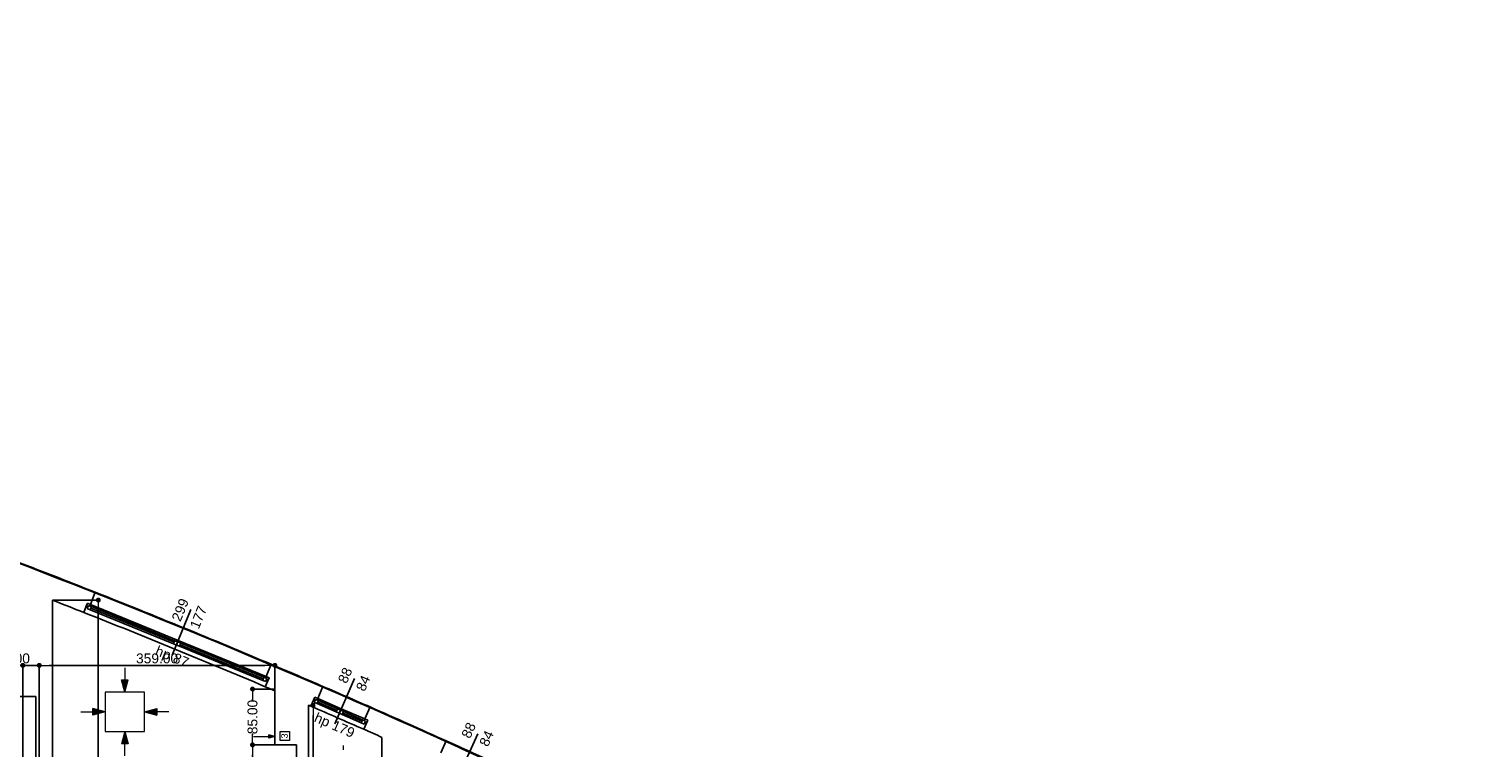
# Model space of a CAD drawing. Header units: millimetres. Extents: x -175445 to -20415, y -559200 to 231527.
# Tile 216 of 256: x -95356 to -73211, y -95563 to -84619. Entities that reach past the tile are written whole.
import ezdxf

# ---------------------------------------------------------------- set-up
doc = ezdxf.new("R2010")
doc.units = ezdxf.units.MM
doc.header["$MEASUREMENT"] = 0
for name, color, linetype in [('Linia', 7, 'Continuous'), ('Obiekt', 7, 'Continuous'), ('Okno', 7, 'Continuous'), ('Strop', 7, 'Continuous'), ('Słup', 7, 'Continuous'), ('Tekst', 7, 'Continuous'), ('Wymiary', 63, 'Continuous'), ('Ściana', 7, 'Continuous')]:
    doc.layers.add(name, color=color, linetype=linetype)
doc.styles.add('Arial', font='txt')
doc.dimstyles.new('GENERATED_STYLE__1', dxfattribs={"dimtxt": 150, "dimasz": 152, "dimexe": 0.18, "dimexo": 0, "dimgap": 0.09, "dimtad": 1, "dimtih": 1, "dimtoh": 1, "dimlfac": 0.1, "dimzin": 0, "dimdsep": 46, "dimtxsty": 'Arial', "dimblk": 'ARROWHEAD_11', "dimblk1": 'ARROWHEAD_11', "dimblk2": 'ARROWHEAD_11', "dimcen": 0.09, "dimclrd": 114, "dimclre": 114, "dimclrt": 114, "dimazin": 0, "dimtfac": 1, "dimtdec": 4, "dimtmove": 0, "dimatfit": 3, "dimfxl": 1, "dimtolj": 1, "dimtzin": 0, "dimarcsym": 0})
doc.dimstyles.new('GENERATED_STYLE__3', dxfattribs={"dimtxt": 150, "dimasz": 152, "dimexe": 0.18, "dimexo": 0, "dimgap": 0.09, "dimtad": 1, "dimlfac": 0.1, "dimzin": 0, "dimdsep": 46, "dimtxsty": 'Arial', "dimblk": 'ARROWHEAD_11', "dimblk1": 'ARROWHEAD_11', "dimblk2": 'ARROWHEAD_11', "dimcen": 0.09, "dimclrd": 114, "dimclre": 114, "dimclrt": 114, "dimazin": 0, "dimtfac": 1, "dimtdec": 4, "dimtmove": 2, "dimatfit": 3, "dimfxl": 1, "dimtolj": 1, "dimtzin": 0, "dimarcsym": 0})

# ---------------------------------------------------------------- blocks, each defined once
blk = doc.blocks.new('ARROWHEAD_11')
at = {"color": 0, "linetype": 'Continuous', "lineweight": 0}
blk.add_line((0, 0), (-1, 0), dxfattribs=at)
at = {"color": 0, "linetype": 'Continuous', "lineweight": 0, "const_width": 0.25, "flags": 128}
blk.add_lwpolyline([(-0.125, 0, 1), (0.125, 0, 1)], format="xyb", close=True, dxfattribs=at)
blk = doc.blocks.new('*D3284')
at = {"layer": 'Defpoints', "color": 0}
for p in [(-91101, -94917), (-91031, -94917), (-91101, -97337)]:
    blk.add_point(p, dxfattribs=at)
at = {"layer": 'Wymiary', "color": 114, "lineweight": -2}
for p, q in [((-91101, -94917), (-91030, -94917)), ((-91031, -95069), (-91031, -95961)), ((-91031, -97185), (-91031, -96293)), ((-91101, -97337), (-91030, -97337))]:
    blk.add_line(p, q, dxfattribs=at)
at = {"layer": 'Wymiary', "color": 114, "lineweight": -2, "xscale": 152, "yscale": 152, "zscale": 152}
for p, rotation in [((-91031, -94917), 90), ((-91031, -97337), 270)]:
    blk.add_blockref('ARROWHEAD_11', p, dxfattribs=dict(at, rotation=rotation))
at = {"layer": 'Wymiary', "color": 114, "lineweight": 13, "insert": (-91031, -96127), "char_height": 150, "attachment_point": 5, "rotation": 90, "style": 'Arial'}
blk.add_mtext('\\A1;242', dxfattribs=at)
blk = doc.blocks.new('*D3328')
at = {"layer": 'Defpoints', "color": 0}
for p in [(-91952, -95517), (-91611, -95517), (-91281, -97337)]:
    blk.add_point(p, dxfattribs=at)
at = {"layer": 'Wymiary', "color": 114, "lineweight": -2}
for p, q in [((-91611, -95517), (-91952, -95517)), ((-91952, -95669), (-91952, -96122)), ((-91952, -97185), (-91952, -96731)), ((-91281, -97337), (-91952, -97337))]:
    blk.add_line(p, q, dxfattribs=at)
at = {"layer": 'Wymiary', "color": 114, "lineweight": -2, "xscale": 152, "yscale": 152, "zscale": 152}
for p, rotation in [((-91952, -95517), 90), ((-91952, -97337), 270)]:
    blk.add_blockref('ARROWHEAD_11', p, dxfattribs=dict(at, rotation=rotation))
at = {"layer": 'Wymiary', "color": 114, "lineweight": 13, "insert": (-91952, -96427), "char_height": 150, "attachment_point": 5, "rotation": 90, "style": 'Arial'}
blk.add_mtext('\\A1;182.00', dxfattribs=at)
blk = doc.blocks.new('*D3329')
at = {"layer": 'Defpoints', "color": 0}
for p in [(-91952, -94667), (-91611, -94667), (-91611, -95517)]:
    blk.add_point(p, dxfattribs=at)
at = {"layer": 'Wymiary', "color": 114, "lineweight": -2}
for p, q in [((-91611, -94667), (-91952, -94667)), ((-91952, -94819), (-91952, -94839)), ((-91952, -95365), (-91952, -95345)), ((-91611, -95517), (-91952, -95517))]:
    blk.add_line(p, q, dxfattribs=at)
at = {"layer": 'Wymiary', "color": 114, "lineweight": -2, "xscale": 152, "yscale": 152, "zscale": 152}
for p, rotation in [((-91952, -94667), 90), ((-91952, -95517), 270)]:
    blk.add_blockref('ARROWHEAD_11', p, dxfattribs=dict(at, rotation=rotation))
at = {"layer": 'Wymiary', "color": 114, "lineweight": 13, "insert": (-91952, -95092), "char_height": 150, "attachment_point": 5, "rotation": 90, "style": 'Arial'}
blk.add_mtext('\\A1;85.00', dxfattribs=at)
blk = doc.blocks.new('*D3334')
at = {"layer": 'Defpoints', "color": 0}
for p in [(-95001, -93313), (-94301, -93313), (-94741, -101437)]:
    blk.add_point(p, dxfattribs=at)
at = {"layer": 'Wymiary', "color": 114, "lineweight": -2}
for p, q in [((-95001, -93313), (-94301, -93313)), ((-94301, -93465), (-94301, -97209)), ((-94301, -101285), (-94301, -97540)), ((-94741, -101437), (-94301, -101437))]:
    blk.add_line(p, q, dxfattribs=at)
at = {"layer": 'Wymiary', "color": 114, "lineweight": -2, "xscale": 152, "yscale": 152, "zscale": 152}
for p, rotation in [((-94301, -93313), 90), ((-94301, -101437), 270)]:
    blk.add_blockref('ARROWHEAD_11', p, dxfattribs=dict(at, rotation=rotation))
at = {"layer": 'Wymiary', "color": 114, "lineweight": 13, "insert": (-94301, -97375), "char_height": 150, "attachment_point": 5, "rotation": 90, "style": 'Arial'}
blk.add_mtext('\\A1;807', dxfattribs=at)
blk = doc.blocks.new('*D3337')
at = {"layer": 'Defpoints', "color": 0}
for p in [(-95889, -94781), (-95521, -94781), (-95251, -96847)]:
    blk.add_point(p, dxfattribs=at)
at = {"layer": 'Wymiary', "color": 114, "lineweight": -2}
for p, q in [((-95521, -94781), (-95889, -94781)), ((-95889, -94933), (-95889, -95647)), ((-95889, -96695), (-95889, -95981)), ((-95251, -96847), (-95889, -96847))]:
    blk.add_line(p, q, dxfattribs=at)
at = {"layer": 'Wymiary', "color": 114, "lineweight": -2, "xscale": 152, "yscale": 152, "zscale": 152}
for p, rotation in [((-95889, -94781), 90), ((-95889, -96847), 270)]:
    blk.add_blockref('ARROWHEAD_11', p, dxfattribs=dict(at, rotation=rotation))
at = {"layer": 'Wymiary', "color": 114, "lineweight": 13, "insert": (-95889, -95814), "char_height": 150, "attachment_point": 5, "rotation": 90, "style": 'Arial'}
blk.add_mtext('\\A1;206', dxfattribs=at)
blk = doc.blocks.new('*D3489')
at = {"layer": 'Defpoints', "color": 0}
for p in [(-95201, -94306), (-95451, -100892), (-95201, -100892)]:
    blk.add_point(p, dxfattribs=at)
at = {"layer": 'Wymiary', "color": 114, "lineweight": -2}
for p, q in [((-95603, -94306), (-95755, -94306)), ((-95451, -100892), (-95451, -94306)), ((-95451, -94306), (-95201, -94306)), ((-95201, -100892), (-95201, -94306)), ((-95049, -94306), (-94897, -94306))]:
    blk.add_line(p, q, dxfattribs=at)
at = {"layer": 'Wymiary', "color": 114, "lineweight": -2, "xscale": 152, "yscale": 152, "zscale": 152}
blk.add_blockref('ARROWHEAD_11', (-95451, -94306), dxfattribs=at)
at = {"layer": 'Wymiary', "color": 114, "lineweight": -2, "xscale": 152, "yscale": 152, "zscale": 152, "rotation": 180}
blk.add_blockref('ARROWHEAD_11', (-95201, -94306), dxfattribs=at)
at = {"layer": 'Wymiary', "color": 114, "lineweight": 13, "insert": (-95605, -94201), "char_height": 150, "attachment_point": 5, "style": 'Arial'}
blk.add_mtext('\\A1;25.00', dxfattribs=at)
blk = doc.blocks.new('*D3490')
at = {"layer": 'Defpoints', "color": 0}
for p in [(-91611, -94306), (-91611, -95517), (-95201, -100892)]:
    blk.add_point(p, dxfattribs=at)
at = {"layer": 'Wymiary', "color": 114, "lineweight": -2}
for p, q in [((-95201, -100892), (-95201, -94306)), ((-95049, -94306), (-91763, -94306)), ((-91611, -95517), (-91611, -94306))]:
    blk.add_line(p, q, dxfattribs=at)
at = {"layer": 'Wymiary', "color": 114, "lineweight": -2, "xscale": 152, "yscale": 152, "zscale": 152, "rotation": 180}
blk.add_blockref('ARROWHEAD_11', (-95201, -94306), dxfattribs=at)
at = {"layer": 'Wymiary', "color": 114, "lineweight": -2, "xscale": 152, "yscale": 152, "zscale": 152}
blk.add_blockref('ARROWHEAD_11', (-91611, -94306), dxfattribs=at)
at = {"layer": 'Wymiary', "color": 114, "lineweight": 13, "insert": (-93406, -94201), "char_height": 150, "attachment_point": 5, "style": 'Arial'}
blk.add_mtext('\\A1;359.00', dxfattribs=at)

msp = doc.modelspace()

# ---------------------------------------------------------------- hatches: boundary and pattern name
at = {"layer": 'Linia', "linetype": 'Continuous', "lineweight": 13}
for points in [[(-93895.806, -94712.957), (-93845.557, -94526.421), (-93945.557, -94526.288)], [(-94197.006, -95012.957), (-94383.609, -94962.957), (-94383.609, -95062.957)], [(-93596.206, -95012.957), (-93409.604, -95062.957), (-93409.604, -94962.957)], [(-93895.806, -95312.957), (-93945.557, -95499.626), (-93845.557, -95499.492)], [(-91610.722, -95388.922), (-91704.023, -95363.922), (-91704.023, -95413.922)]]:
    msp.add_hatch(color=150, dxfattribs=at).paths.add_polyline_path(points)

# ---------------------------------------------------------------- linework, layer by layer
at = {"layer": 'Linia', "color": 150, "lineweight": 13}
for p, q in [((-93895.806, -94712.957), (-93945.557, -94526.288)), ((-93945.557, -94526.288), (-93845.557, -94526.421)), ((-93895.806, -94712.957), (-93845.557, -94526.421)), ((-93895.312, -94342.582), (-93895.557, -94526.355)), ((-93596.206, -94713.357), (-94196.206, -94713.357)), ((-94196.206, -94713.357), (-94196.206, -95312.557)), ((-93596.206, -95312.557), (-93596.206, -94713.357)), ((-94197.006, -95012.957), (-94383.609, -94962.957)), ((-94383.609, -95062.957), (-94383.609, -94962.957)), ((-93596.206, -95012.957), (-93409.604, -94962.957)), ((-93409.604, -94962.957), (-93409.604, -95062.957)), ((-94567.381, -95012.957), (-94383.609, -95012.957)), ((-94197.006, -95012.957), (-94383.609, -95062.957)), ((-93596.206, -95012.957), (-93409.604, -95062.957)), ((-93225.831, -95012.957), (-93409.604, -95012.957)), ((-94196.206, -95313.357), (-93596.206, -95313.357)), ((-93895.806, -95312.957), (-93945.557, -95499.626)), ((-93895.806, -95312.957), (-93845.557, -95499.492)), ((-91938.414, -95388.922), (-91704.023, -95388.922)), ((-91610.722, -95388.922), (-91704.023, -95363.922)), ((-91704.023, -95413.922), (-91704.023, -95363.922)), ((-91610.722, -95388.922), (-91704.023, -95413.922)), ((-91530.087, -95452.255), (-91530.087, -95312.255)), ((-91530.087, -95312.255), (-91390.087, -95312.255)), ((-91390.087, -95312.255), (-91390.087, -95452.255)), ((-93845.557, -95499.492), (-93945.557, -95499.626)), ((-93895.312, -95683.331), (-93895.557, -95499.559)), ((-91390.087, -95452.255), (-91530.087, -95452.255)), ((-90572.287, -95524.94), (-90572.379, -95593.855))]:
    msp.add_line(p, q, dxfattribs=at)
at = {"layer": 'Obiekt'}
for p, q in [((-92890.107, -93455.637), (-93174.159, -94149.766)), ((-90400.933, -94507.293), (-90700.617, -95194.817)), ((-88520.111, -95346.497), (-88831.607, -96028.751))]:
    msp.add_line(p, q, dxfattribs=at)
at = {"layer": 'Okno'}
for p, q in [((-94467.245, -93360.638), (-94485.6, -93407.151)), ((-94466.663, -93360.876), (-94485.6, -93407.151)), ((-94462.463, -93416.62), (-94485.6, -93407.151)), ((-94471.931, -93439.757), (-94452.994, -93393.482)), ((-94425.656, -93458.694), (-94471.931, -93439.757)), ((-94467.245, -93360.638), (-94420.388, -93379.813)), ((-94421.044, -93379.544), (-94467.245, -93360.638)), ((-94452.994, -93393.482), (-94462.463, -93416.62)), ((-94429.857, -93402.95), (-94452.994, -93393.482)), ((-94452.994, -93393.482), (-94406.719, -93412.419)), ((-94420.388, -93379.813), (-94429.857, -93402.95)), ((-94406.719, -93412.419), (-94425.656, -93458.694)), ((-94420.388, -93379.813), (-93083.034, -93927.087)), ((-93148.246, -93954.425), (-94416.187, -93435.556)), ((-94406.719, -93412.419), (-93138.778, -93931.288)), ((-93157.714, -93977.563), (-94425.656, -93458.694)), ((-93157.714, -93977.563), (-94425.656, -93458.694)), ((-93157.714, -93977.563), (-93138.778, -93931.288)), ((-93111.439, -93996.5), (-93157.714, -93977.563)), ((-93138.778, -93931.288), (-93092.502, -93950.224)), ((-93111.439, -93996.5), (-93092.502, -93950.224)), ((-93092.502, -93950.224), (-93111.439, -93996.5)), ((-93065.164, -94015.436), (-93111.439, -93996.5)), ((-93092.502, -93950.224), (-93046.227, -93969.161)), ((-93083.034, -93927.087), (-91745.68, -94474.361)), ((-93046.227, -93969.161), (-93065.164, -94015.436)), ((-91797.223, -94534.305), (-93065.164, -94015.436)), ((-91797.223, -94534.305), (-93065.164, -94015.436)), ((-91787.754, -94511.168), (-93055.696, -93992.299)), ((-93046.227, -93969.161), (-91778.286, -94488.03)), ((-91797.223, -94534.305), (-91778.286, -94488.03)), ((-91750.947, -94553.242), (-91797.223, -94534.305)), ((-91778.286, -94488.03), (-91732.011, -94506.967)), ((-91755.148, -94497.498), (-91745.68, -94474.361)), ((-91732.011, -94506.967), (-91755.148, -94497.498)), ((-91732.011, -94506.967), (-91750.947, -94553.242)), ((-91745.68, -94474.361), (-91698.823, -94493.536)), ((-91745.024, -94474.629), (-91698.823, -94493.536)), ((-91741.479, -94530.104), (-91732.011, -94506.967)), ((-91718.341, -94539.573), (-91741.479, -94530.104)), ((-91699.405, -94493.297), (-91718.341, -94539.573)), ((-91698.823, -94493.536), (-91718.341, -94539.573)), ((-91004.565, -94790.499), (-91024.374, -94836.408)), ((-91004.395, -94790.573), (-91024.374, -94836.408)), ((-91001.457, -94846.398), (-91024.374, -94836.408)), ((-91011.446, -94869.315), (-90991.467, -94823.48)), ((-90965.611, -94889.294), (-91011.446, -94869.315)), ((-91004.565, -94790.499), (-90958.56, -94810.552)), ((-90958.806, -94810.445), (-91004.565, -94790.499)), ((-90991.467, -94823.48), (-91001.457, -94846.398)), ((-90968.55, -94833.47), (-90991.467, -94823.48)), ((-90991.467, -94823.48), (-90945.632, -94843.459)), ((-90958.56, -94810.552), (-90968.55, -94833.47)), ((-90945.632, -94843.459), (-90965.611, -94889.294)), ((-90676.851, -95015.162), (-90965.611, -94889.294)), ((-90676.851, -95015.162), (-90965.611, -94889.294)), ((-90958.56, -94810.552), (-90601.048, -94966.388)), ((-90666.862, -94992.244), (-90955.622, -94866.377)), ((-90945.632, -94843.459), (-90656.872, -94969.327)), ((-90676.851, -95015.162), (-90656.872, -94969.327)), ((-90656.872, -94969.327), (-90611.037, -94989.306)), ((-90631.016, -95035.141), (-90611.037, -94989.306)), ((-90611.037, -94989.306), (-90631.016, -95035.141)), ((-90611.037, -94989.306), (-90565.202, -95009.285)), ((-90601.048, -94966.388), (-90243.535, -95122.224)), ((-90631.016, -95035.141), (-90676.851, -95015.162)), ((-90585.181, -95055.12), (-90631.016, -95035.141)), ((-90565.202, -95009.285), (-90585.181, -95055.12)), ((-90296.421, -95180.987), (-90585.181, -95055.12)), ((-90296.421, -95180.987), (-90585.181, -95055.12)), ((-90286.432, -95158.07), (-90575.192, -95032.202)), ((-90565.202, -95009.285), (-90276.442, -95135.152)), ((-90296.421, -95180.987), (-90276.442, -95135.152)), ((-90250.586, -95200.966), (-90296.421, -95180.987)), ((-90276.442, -95135.152), (-90230.607, -95155.131)), ((-90253.525, -95145.142), (-90243.535, -95122.224)), ((-90230.607, -95155.131), (-90253.525, -95145.142)), ((-90230.607, -95155.131), (-90250.586, -95200.966)), ((-90243.535, -95122.224), (-90197.531, -95142.277)), ((-90243.289, -95122.332), (-90197.531, -95142.277)), ((-90240.597, -95178.049), (-90230.607, -95155.131)), ((-90217.679, -95188.038), (-90240.597, -95178.049)), ((-90197.7, -95142.203), (-90217.679, -95188.038)), ((-90197.531, -95142.277), (-90217.679, -95188.038))]:
    msp.add_line(p, q, dxfattribs=at)
for radius, start, end in [(119123.747, 67.0480279, 68.44111378), (118773.747, 67.02397905, 68.46516263), (119123.747, 66.2600782, 66.63613135), (118773.747, 66.23602935, 66.6601802), (119123.747, 65.27195718, 65.64801034)]:
    msp.add_arc((-138120.217, -203982.866), radius, start, end, dxfattribs=at)
at = {"layer": 'Strop', "flags": 128}
msp.add_lwpolyline([(-145950.766, -114276.565), (-102220.766, -114276.565), (-102220.766, -112869.769), (-102220.766, -112866.565), (-86970.765, -112866.565), (-80500.722, -112866.565), (-80500.722, -108356.645), (-73250.715, -108356.645), (-73250.715, -107080.605), (-73250.715, -105060.605), (-73250.715, -104443.284, 0.031963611), (-87766.262, -96042.647, 0.000522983), (-87996.035, -95934.358, 0.001988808), (-88871.874, -95526.952, 0.03139835), (-102840.651, -90213.64, 0.034912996), (-120656.111, -86030.364), (-120656.106, -86030.333), (-120656.209, -86030.316, 0.026147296), (-131693.029, -84820.632), (-135966.978, -84618.624, 0.006018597)], format="xyb", dxfattribs=at)
at = {"layer": 'Słup'}
for p, q in [((-91610.722, -94693.938), (-91610.722, -95516.604)), ((-95520.722, -94781.383), (-95250.722, -94781.383)), ((-89980.722, -95402.058), (-89980.722, -96836.604)), ((-91610.722, -95516.604), (-91280.722, -95516.604))]:
    msp.add_line(p, q, dxfattribs=at)
at = {"layer": 'Ściana'}
for p, q in [((-94347.329, -93192.969), (-94421.044, -93379.544)), ((-94485.6, -93407.151), (-94522.308, -93500.174)), ((-94467.245, -93360.638), (-94485.6, -93407.151)), ((-94421.044, -93379.544), (-94467.245, -93360.638)), ((-91666.794, -94289.902), (-91745.024, -94474.629)), ((-91718.341, -94539.573), (-91757.378, -94631.643)), ((-91745.024, -94474.629), (-91698.823, -94493.536)), ((-91698.823, -94493.536), (-91718.341, -94539.573)), ((-90879.424, -94626.685), (-90958.806, -94810.445)), ((-91024.374, -94836.408), (-91063.993, -94928.226)), ((-91004.565, -94790.499), (-91024.374, -94836.408)), ((-90958.806, -94810.445), (-91004.565, -94790.499)), ((-90162.702, -94939.096), (-90243.289, -95122.332)), ((-90217.679, -95188.038), (-90257.976, -95279.56)), ((-90243.289, -95122.332), (-90197.531, -95142.277)), ((-90197.531, -95142.277), (-90217.679, -95188.038)), ((-89000.589, -95457.619), (-89083.129, -95639.984))]:
    msp.add_line(p, q, dxfattribs=at)
at = {"layer": 'Ściana', "flags": 128}
for points in [[(-95000.722, -97526.604), (-95000.722, -93312.581)], [(-95250.722, -94781.383), (-95250.722, -96846.604)], [(-91100.722, -97336.604), (-91100.722, -94912.385)], [(-91280.722, -95516.604), (-91280.722, -97336.604)]]:
    msp.add_lwpolyline(points, dxfattribs=at)
at = {"layer": 'Ściana'}
for radius, start, end in [(119123.747, 68.44111378, 69.11161816), (118773.747, 68.46516263, 68.71305476), (119123.747, 66.63613135, 67.0480279), (118773.747, 66.9471154, 67.02397905), (118773.747, 66.6601802, 66.67947597), (119123.747, 65.64801034, 66.2600782), (118773.747, 66.08981067, 66.23602935)]:
    msp.add_arc((-138120.217, -203982.866), radius, start, end, dxfattribs=at)

# ---------------------------------------------------------------- texts
at = {"layer": 'Obiekt', "char_height": 150, "attachment_point": 7, "style": 'Arial'}
for s, insert, rotation in [('\\A1;{\\fArial|b0|i0|c238|p38;299}', (-93048.695, -93651.664), 67.7445708), ('\\A1;{\\fArial|b0|i0|c238|p38;177}', (-92773.329, -93764.35), 67.7445708), ('\\A1;{\\fArial|b0|i0|c238|p38;hp 87}', (-93464.85, -94182.978), 337.7445708), ('\\A1;{\\fArial|b0|i0|c238|p38;88}', (-90518.432, -94595.334), 66.4481048), ('\\A1;{\\fArial|b0|i0|c238|p38;84}', (-90243.423, -94715.208), 66.4481048), ('\\A1;{\\fArial|b0|i0|c238|p38;hp 179}', (-91044.159, -95198.702), 336.4481048), ('\\A1;{\\fArial|b0|i0|c238|p38;88}', (-88639.111, -95432.499), 65.4599838), ('\\A1;{\\fArial|b0|i0|c238|p38;84}', (-88366.21, -95557.098), 65.4599838)]:
    msp.add_mtext(s, dxfattribs=dict(at, insert=insert, rotation=rotation))
at = {"layer": 'Tekst', "color": 150, "lineweight": 13, "insert": (-91464.944, -95420.198), "char_height": 100, "attachment_point": 4, "rotation": 90, "style": 'Arial'}
msp.add_mtext('\\A1;{\\fArial|b0|i0|c238|p38;3}', dxfattribs=at)

# ---------------------------------------------------------------- dimensions: what is measured, and where the dimension line sits
at = {"layer": 'Wymiary', "color": 114, "lineweight": 13}
for base, p1, p2, text, picture, middle in [((-94301.206, -93312.581), (-94740.722, -101436.604), (-95000.722, -93312.581), '807', '*D3334', (-94301.206, -97374.593)), ((-95888.571, -94781.383), (-95250.722, -96846.604), (-95520.722, -94781.383), '206', '*D3337', (-95888.571, -95813.993)), ((-91030.666, -94917.059), (-91100.722, -97336.604), (-91100.722, -94917.059), '242', '*D3284', (-91030.666, -96126.832))]:
    dim = msp.add_linear_dim(base=base, p1=p1, p2=p2, angle=90, text=text, dimstyle='GENERATED_STYLE__1', dxfattribs=at)
    dim.commit()
    dim.dimension.update_dxf_attribs({"geometry": picture, "text_midpoint": middle, "dimtype": 160, "text_rotation": 90})
for base, p1, p2, picture, middle in [((-95200.722, -94305.976), (-95450.722, -100891.604), (-95200.722, -100891.604), '*D3489', (-95604.551, -94200.976)), ((-91610.722, -94305.976), (-95200.722, -100891.604), (-91610.722, -95516.604), '*D3490', (-93405.722, -94200.976))]:
    dim = msp.add_linear_dim(base=base, p1=p1, p2=p2, dimstyle='GENERATED_STYLE__3', dxfattribs=at)
    dim.commit()
    dim.dimension.update_dxf_attribs({"geometry": picture, "text_midpoint": middle, "dimtype": 160})
for base, p1, p2, picture, middle in [((-91951.699, -94666.604), (-91610.722, -95516.604), (-91610.722, -94666.604), '*D3329', (-91951.699, -95091.604)), ((-91951.699, -95516.604), (-91280.722, -97336.604), (-91610.722, -95516.604), '*D3328', (-91951.699, -96426.604))]:
    dim = msp.add_linear_dim(base=base, p1=p1, p2=p2, angle=90, dimstyle='GENERATED_STYLE__1', dxfattribs=at)
    dim.commit()
    dim.dimension.update_dxf_attribs({"geometry": picture, "text_midpoint": middle, "dimtype": 160, "text_rotation": 90})

doc.saveas('drawing.dxf')
